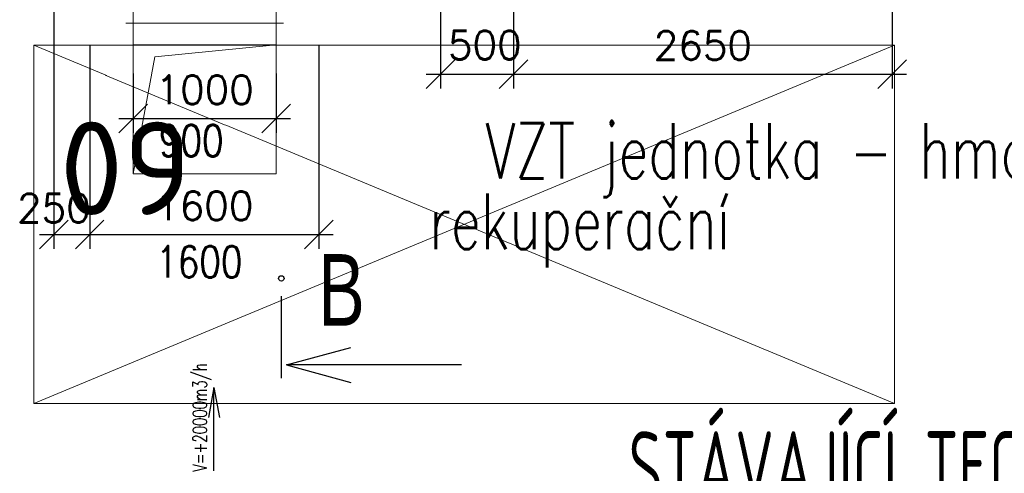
# Model space of a CAD drawing. Header units: millimetres. Extents: x -746391 to 410178, y -169697 to 100555.
# Tile 100 of 179: x 78561 to 85435, y -4191 to -1025. Entities that reach past the tile are written whole.
import ezdxf
from ezdxf.enums import TextEntityAlignment as Align

# ---------------------------------------------------------------- set-up
doc = ezdxf.new("R2010")
doc.units = ezdxf.units.MM
doc.layers.get('0').update_dxf_attribs({"color": 9})
doc.layers.get('Defpoints').update_dxf_attribs({"color": 9})
for name, color, linetype, lineweight in [('A99_N_txt-popis-200', 9, 'Continuous', 5), ('A99_S_kce-rez-ten', 9, 'Continuous', 9), ('VZT-KOTY', 2, 'Continuous', 25)]:
    doc.layers.add(name, color=color, linetype=linetype, lineweight=lineweight)
for name, color, linetype in [('Popisy200', 9, 'Continuous'), ('VZT-KÓTY', 2, 'Continuous'), ('VZT-ODVOD-ZAŘÍZENÍ', 150, 'Continuous'), ('VZT-PŘÍVOD-VÝKON', 2, 'Continuous'), ('VZT-ZAŘ', 3, 'Continuous')]:
    doc.layers.add(name, color=color, linetype=linetype)
doc.styles.add('A99_popis', font='isocpeur.ttf')
doc.styles.add('ad_popis 100', font='isocpeur.ttf', dxfattribs={"height": 200})
doc.styles.add('Popis', font='arial.ttf')
doc.styles.add('RomanS', font='romans.shx')
doc.dimstyles.new('VZT100', dxfattribs={"dimscale": 100, "dimtxt": 2, "dimasz": 2, "dimexe": 1, "dimexo": 2, "dimgap": 1, "dimtad": 1, "dimtoh": 1, "dimdec": 0, "dimzin": 0, "dimdsep": 46, "dimtxsty": 'RomanS', "dimblk": 'OBLIQUE', "dimcen": 1, "dimdle": 1, "dimclrd": 256, "dimclre": 256, "dimclrt": 256, "dimadec": 0, "dimazin": 0, "dimtfac": 1, "dimtdec": 0, "dimtmove": 2, "dimatfit": 3, "dimldrblk": 'OBLIQUE', "dimfxl": 1, "dimtolj": 1, "dimtzin": 0, "dimarcsym": 0})

# ---------------------------------------------------------------- blocks, each defined once
blk = doc.blocks.new('_Oblique')
at = {"color": 0, "linetype": 'ByBlock', "lineweight": -2}
blk.add_line((-0.5, -0.5), (0.5, 0.5), dxfattribs=at)
blk = doc.blocks.new('*D1817')
at = {"layer": 'Defpoints', "color": 0, "linetype": 'Continuous', "lineweight": 18, "ltscale": 0.5, "transparency": 16777216}
for p in [(81500.2, -45), (82009.2, -350), (82009.2, -1405.4)]:
    blk.add_point(p, dxfattribs=at)
at = {"layer": 'VZT-KÓTY', "linetype": 'Continuous', "lineweight": -2, "ltscale": 0.5, "transparency": 16777216}
for p, q in [((81500.2, -245), (81500.2, -1505.4)), ((82009.2, -550), (82009.2, -1505.4)), ((81400.2, -1405.4), (82109.2, -1405.4))]:
    blk.add_line(p, q, dxfattribs=at)
at = {"layer": 'VZT-KÓTY', "linetype": 'Continuous', "lineweight": -2, "ltscale": 0.5, "transparency": 16777216, "xscale": 200, "yscale": 200, "zscale": 200, "rotation": 180}
blk.add_blockref('_Oblique', (81500.2, -1405.4), dxfattribs=at)
at = {"layer": 'VZT-KÓTY', "linetype": 'Continuous', "lineweight": -2, "ltscale": 0.5, "transparency": 16777216, "xscale": 200, "yscale": 200, "zscale": 200}
blk.add_blockref('_Oblique', (82009.2, -1405.4), dxfattribs=at)
at = {"layer": 'VZT-KÓTY', "linetype": 'Continuous', "lineweight": 18, "ltscale": 0.5, "transparency": 16777216, "insert": (81808.8, -1201.7), "char_height": 200, "attachment_point": 5, "style": 'RomanS'}
blk.add_mtext('\\A1;500', dxfattribs=at)
blk = doc.blocks.new('*D1818')
at = {"layer": 'Defpoints', "color": 0, "linetype": 'Continuous', "lineweight": 18, "ltscale": 0.5, "transparency": 16777216}
for p in [(82009.2, -350), (84652.2, -350), (84652.2, -1405.4)]:
    blk.add_point(p, dxfattribs=at)
at = {"layer": 'VZT-KÓTY', "linetype": 'Continuous', "lineweight": -2, "ltscale": 0.5, "transparency": 16777216}
for p, q in [((82009.2, -550), (82009.2, -1505.4)), ((84652.2, -550), (84652.2, -1505.4)), ((81909.2, -1405.4), (84752.2, -1405.4))]:
    blk.add_line(p, q, dxfattribs=at)
at = {"layer": 'VZT-KÓTY', "linetype": 'Continuous', "lineweight": -2, "ltscale": 0.5, "transparency": 16777216, "xscale": 200, "yscale": 200, "zscale": 200, "rotation": 180}
blk.add_blockref('_Oblique', (82009.2, -1405.4), dxfattribs=at)
at = {"layer": 'VZT-KÓTY', "linetype": 'Continuous', "lineweight": -2, "ltscale": 0.5, "transparency": 16777216, "xscale": 200, "yscale": 200, "zscale": 200}
blk.add_blockref('_Oblique', (84652.2, -1405.4), dxfattribs=at)
at = {"layer": 'VZT-KÓTY', "linetype": 'Continuous', "lineweight": 18, "ltscale": 0.5, "transparency": 16777216, "insert": (83330.7, -1205.4), "char_height": 200, "attachment_point": 5, "style": 'RomanS'}
blk.add_mtext('\\A1;2650', dxfattribs=at)
blk = doc.blocks.new('*D1848')
at = {"layer": 'Defpoints', "color": 0, "linetype": 'Continuous', "lineweight": 18, "ltscale": 0.5, "transparency": 16777216}
for p in [(79352.7, -1201.7), (80352.7, -1201.7), (80352.7, -1713.8)]:
    blk.add_point(p, dxfattribs=at)
at = {"layer": 'VZT-KOTY', "linetype": 'Continuous', "lineweight": -2, "ltscale": 0.5, "transparency": 16777216}
for p, q in [((79352.7, -1401.7), (79352.7, -1813.8)), ((80352.7, -1401.7), (80352.7, -1813.8)), ((79252.7, -1713.8), (80452.7, -1713.8))]:
    blk.add_line(p, q, dxfattribs=at)
at = {"layer": 'VZT-KOTY', "linetype": 'Continuous', "lineweight": -2, "ltscale": 0.5, "transparency": 16777216, "xscale": 200, "yscale": 200, "zscale": 200, "rotation": 180}
blk.add_blockref('_Oblique', (79352.7, -1713.8), dxfattribs=at)
at = {"layer": 'VZT-KOTY', "linetype": 'Continuous', "lineweight": -2, "ltscale": 0.5, "transparency": 16777216, "xscale": 200, "yscale": 200, "zscale": 200}
blk.add_blockref('_Oblique', (80352.7, -1713.8), dxfattribs=at)
at = {"layer": 'VZT-KOTY', "linetype": 'Continuous', "lineweight": 18, "ltscale": 0.5, "transparency": 16777216, "insert": (79852.7, -1513.8), "char_height": 200, "attachment_point": 5, "style": 'RomanS'}
blk.add_mtext('\\A1;1000', dxfattribs=at)
blk = doc.blocks.new('*D1849')
at = {"layer": 'Defpoints', "color": 0, "linetype": 'Continuous', "lineweight": 18, "ltscale": 0.5, "transparency": 16777216}
for p in [(78800, -600), (79050, -1000), (79050, -2525)]:
    blk.add_point(p, dxfattribs=at)
at = {"layer": 'VZT-KOTY', "linetype": 'Continuous', "lineweight": -2, "ltscale": 0.5, "transparency": 16777216}
for p, q in [((78800, -800), (78800, -2625)), ((79050, -1200), (79050, -2625)), ((78700, -2525), (79150, -2525))]:
    blk.add_line(p, q, dxfattribs=at)
at = {"layer": 'VZT-KOTY', "linetype": 'Continuous', "lineweight": -2, "ltscale": 0.5, "transparency": 16777216, "xscale": 200, "yscale": 200, "zscale": 200, "rotation": 180}
blk.add_blockref('_Oblique', (78800, -2525), dxfattribs=at)
at = {"layer": 'VZT-KOTY', "linetype": 'Continuous', "lineweight": -2, "ltscale": 0.5, "transparency": 16777216, "xscale": 200, "yscale": 200, "zscale": 200}
blk.add_blockref('_Oblique', (79050, -2525), dxfattribs=at)
at = {"layer": 'VZT-KOTY', "linetype": 'Continuous', "lineweight": 18, "ltscale": 0.5, "transparency": 16777216, "insert": (78800, -2340.6), "char_height": 200, "attachment_point": 5, "style": 'RomanS'}
blk.add_mtext('\\A1;250', dxfattribs=at)
blk = doc.blocks.new('*D1850')
at = {"layer": 'Defpoints', "color": 0, "linetype": 'Continuous', "lineweight": 18, "ltscale": 0.5, "transparency": 16777216}
for p in [(79050, -1000), (80650, -1000), (80650, -2525)]:
    blk.add_point(p, dxfattribs=at)
at = {"layer": 'VZT-KOTY', "linetype": 'Continuous', "lineweight": -2, "ltscale": 0.5, "transparency": 16777216}
for p, q in [((79050, -1200), (79050, -2625)), ((80650, -1200), (80650, -2625)), ((78950, -2525), (80750, -2525))]:
    blk.add_line(p, q, dxfattribs=at)
at = {"layer": 'VZT-KOTY', "linetype": 'Continuous', "lineweight": -2, "ltscale": 0.5, "transparency": 16777216, "xscale": 200, "yscale": 200, "zscale": 200, "rotation": 180}
blk.add_blockref('_Oblique', (79050, -2525), dxfattribs=at)
at = {"layer": 'VZT-KOTY', "linetype": 'Continuous', "lineweight": -2, "ltscale": 0.5, "transparency": 16777216, "xscale": 200, "yscale": 200, "zscale": 200}
blk.add_blockref('_Oblique', (80650, -2525), dxfattribs=at)
at = {"layer": 'VZT-KOTY', "linetype": 'Continuous', "lineweight": 18, "ltscale": 0.5, "transparency": 16777216, "insert": (79850, -2325), "char_height": 200, "attachment_point": 5, "style": 'RomanS'}
blk.add_mtext('\\A1;1600', dxfattribs=at)

msp = doc.modelspace()

# ---------------------------------------------------------------- linework, layer by layer
at = {"layer": 'VZT-KÓTY', "ltscale": 50}
for p, q in [((80423.3, -3434.4), (80873.5, -3312.4)), ((81646.5, -3434.4), (80423.3, -3434.4)), ((80423.3, -3434.4), (80873.5, -3556.4))]:
    msp.add_line(p, q, dxfattribs=at)
at = {"layer": 'VZT-ODVOD-ZAŘÍZENÍ', "linetype": 'Continuous', "lineweight": 18, "ltscale": 0.5}
for p, q in [((80352.7, -81.5), (80352.7, -2100)), ((79302.7, -1050), (80402.7, -1050)), ((79352.7, -1200), (80352.7, -1200)), ((79505, -1285), (80352.7, -1200))]:
    msp.add_line(p, q, dxfattribs=at)
at = {"layer": 'VZT-PŘÍVOD-VÝKON'}
for p, q in [((79917.5, -3591.3), (79879.1, -3802.4)), ((79917.5, -3591.3), (79955.9, -3802.4)), ((79917.5, -4173.9), (79917.5, -3591.3))]:
    msp.add_line(p, q, dxfattribs=at)
at = {"layer": 'VZT-ZAŘ', "ltscale": 50}
msp.add_line((80388.1, -3528), (80388.1, -2955.5), dxfattribs=at)
msp.add_circle((80388.1, -2831), 18.8, dxfattribs=at)

# ---------------------------------------------------------------- texts
at = {"layer": 'A99_N_txt-popis-200', "lineweight": 5, "ltscale": 5, "style": 'A99_popis', "width": 0.6}
msp.add_text('STÁVAJÍCÍ TECHNOLOGIE', height=500, dxfattribs=at).set_placement((82813.3, -4397.5))
at = {"layer": 'A99_N_txt-popis-200', "lineweight": 0, "insert": (78840, -1737.5), "char_height": 650, "attachment_point": 1, "style": 'ad_popis 100', "bg_fill": 2}
msp.add_mtext_dynamic_manual_height_columns('09', width=832.5, gutter_width=1000, heights=[0], dxfattribs=at)
at = {"layer": 'Popisy200', "color": 1, "style": 'Popis', "width": 0.7}
msp.add_text('B', height=500, dxfattribs=at).set_placement((80645.1, -3161.3))
at = {"layer": 'VZT-PŘÍVOD-VÝKON', "style": 'RomanS', "width": 0.7}
for s, p in [('VZT jednotka - hmotnost - 3900 kg', (85282.2, -2134.4)), ('rekuperační', (82471.1, -2625.9))]:
    msp.add_text(s, height=386.75, dxfattribs=at).set_placement(p, align=Align.CENTER)
msp.add_text('V=+20000m3/h', height=96.688, rotation=90, dxfattribs=at).set_placement((79895.8, -3801.6), align=Align.BOTTOM_CENTER)

# ---------------------------------------------------------------- dimensions: what is measured, and where the dimension line sits
at = {"layer": 'VZT-KÓTY', "linetype": 'Continuous', "lineweight": 18, "ltscale": 0.5}
dim = msp.add_linear_dim(base=(82009.2, -1405.4), p1=(81500.2, -45), p2=(82009.2, -350), text='500', dimstyle='VZT100', dxfattribs=at)
dim.commit()
dim.dimension.update_dxf_attribs({"geometry": '*D1817', "text_midpoint": (81808.8, -1201.7), "dimtype": 160})
dim = msp.add_linear_dim(base=(84652.2, -1405.4), p1=(82009.2, -350), p2=(84652.2, -350), text='2650', dimstyle='VZT100', dxfattribs=at)
dim.commit()
dim.dimension.update_dxf_attribs({"geometry": '*D1818', "text_midpoint": (83330.7, -1205.4)})

# ---------------------------------------------------------------- next in the draw order: linework, layer by layer
at = {"layer": 'A99_S_kce-rez-ten', "color": 1, "linetype": 'Continuous', "lineweight": 5, "ltscale": 5}
msp.add_lwpolyline([(78660.7, -1201.7), (78660.7, -3703.8), (84667.9, -3703.8), (84667.9, -1201.7)], close=True, dxfattribs=at)
for points in [[(78660.7, -3703.8), (84667.9, -1201.7)], [(78660.7, -1201.7), (84667.9, -3703.8)]]:
    msp.add_lwpolyline(points, dxfattribs=at)
at = {"layer": 'VZT-ODVOD-ZAŘÍZENÍ', "linetype": 'Continuous', "lineweight": 18, "ltscale": 0.5}
for p, q in [((79352.7, -81.5), (79352.7, -2100)), ((79352.7, -2100), (79505, -1285)), ((79352.7, -2100), (80352.7, -2100))]:
    msp.add_line(p, q, dxfattribs=at)

# ---------------------------------------------------------------- next in the draw order: texts
at = {"layer": 'VZT-KÓTY', "style": 'RomanS', "width": 0.8}
for s, p in [('900', (79532.4, -1979)), ('1600', (79513.7, -2824.9))]:
    msp.add_text(s, height=220, dxfattribs=at).set_placement(p)

# ---------------------------------------------------------------- next in the draw order: dimensions: what is measured, and where the dimension line sits
at = {"layer": 'VZT-KOTY', "linetype": 'Continuous', "lineweight": 18, "ltscale": 0.5}
dim = msp.add_linear_dim(base=(79050, -2525), p1=(78800, -600), p2=(79050, -1000), dimstyle='VZT100', dxfattribs=at)
dim.commit()
dim.dimension.update_dxf_attribs({"geometry": '*D1849', "text_midpoint": (78800, -2340.6), "dimtype": 160})
for base, p1, p2, picture, middle in [((80650, -2525), (79050, -1000), (80650, -1000), '*D1850', (79850, -2325)), ((80352.7, -1713.8), (79352.7, -1201.7), (80352.7, -1201.7), '*D1848', (79852.7, -1513.8))]:
    dim = msp.add_linear_dim(base=base, p1=p1, p2=p2, dimstyle='VZT100', dxfattribs=at)
    dim.commit()
    dim.dimension.update_dxf_attribs({"geometry": picture, "text_midpoint": middle})

doc.saveas('drawing.dxf')
